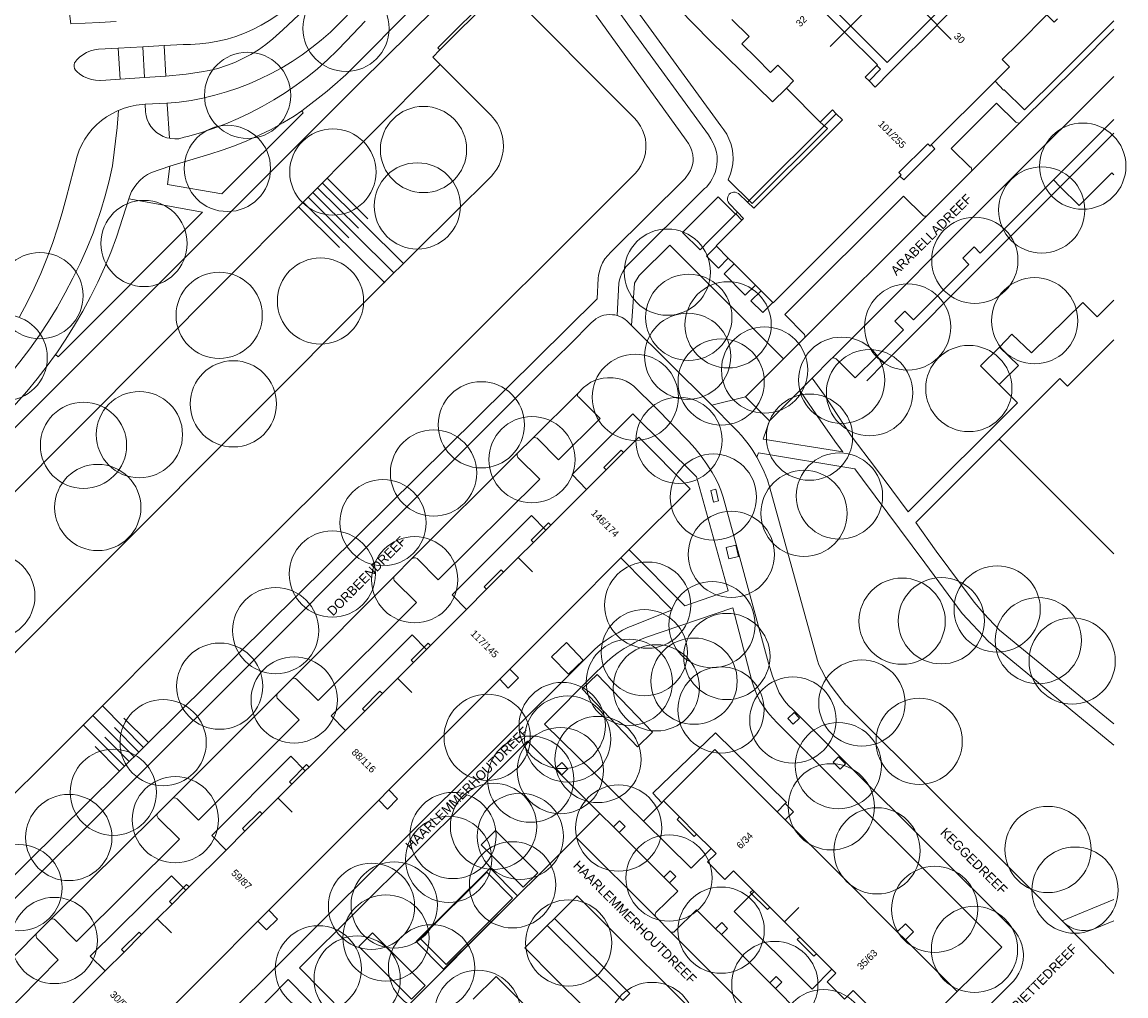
# Model space of a CAD drawing. Header units: metres. Extents: x 134994 to 136506, y 457393 to 459006.
# Tile 141 of 171: x 136338 to 136502, y 458206 to 458351. Entities that reach past the tile are written whole.
import ezdxf
from ezdxf.enums import TextEntityAlignment as Align

# ---------------------------------------------------------------- set-up
doc = ezdxf.new("R2010")
doc.units = ezdxf.units.M
for name, color, linetype, lineweight in [('B-WE-GR-BOOM-S', 250, 'Continuous', 13), ('B-WE-GW_TALUDLIJNEN', 251, 'Continuous', 5), ('B-WE-KG_BEBOUWING', 251, 'Continuous', 20), ('B-WE-KG_BEBOUWING TUSSENMUUR', 251, 'Continuous', 5), ('B-WE-KG_HUISNR', 251, 'Continuous', 5), ('B-WE-KG_ONDERGROND_REST', 251, 'Continuous', 5), ('B-WE-KG_STRAATNAAM', 251, 'Continuous', 5)]:
    doc.layers.add(name, color=color, linetype=linetype, lineweight=lineweight)
doc.styles.add('Styledgn000', font='dgn000.shx')

# ---------------------------------------------------------------- blocks, each defined once
blk = doc.blocks.new('SGR-BOOM_02')
blk.add_circle((0, 0), 6.4)

msp = doc.modelspace()

# ---------------------------------------------------------------- linework, layer by layer
at = {"layer": 'B-WE-GW_TALUDLIJNEN'}
for p, q in [((136383.28, 458327.5), (136389.29, 458321.52)), ((136381.16, 458325.37), (136393.19, 458313.42)), ((136381.87, 458326.08), (136387.88, 458320.1)), ((136382.57, 458326.79), (136394.6, 458314.83)), ((136379.75, 458323.95), (136391.78, 458312)), ((136380.46, 458324.66), (136386.47, 458318.68)), ((136379.05, 458323.24), (136385.06, 458317.27)), ((136356, 458243.05), (136349.89, 458249.2)), ((136354.58, 458241.65), (136348.47, 458247.79)), ((136356.71, 458243.75), (136353.09, 458247.39)), ((136353.15, 458240.24), (136347.05, 458246.38)), ((136355.29, 458242.35), (136351.67, 458245.98)), ((136353.86, 458240.94), (136350.25, 458244.57)), ((136352.44, 458239.53), (136348.83, 458243.16))]:
    msp.add_line(p, q, dxfattribs=at)
at = {"layer": 'B-WE-GW_TALUDLIJNEN', "flags": 128}
msp.add_lwpolyline([(136400.01, 458344.41), (136368.12, 458312.33), (136313.65, 458257.69), (136285.92, 458229.48), (136285.58, 458229.14)], dxfattribs=at)
at = {"layer": 'B-WE-KG_BEBOUWING', "flags": 128}
for points in [[(136443.07, 458367.99), (136466.35, 458344.71), (136495.63, 458373.99)], [(136478.42, 458354.94), (136473.78, 458350.3), (136473.71, 458350.22), (136466.85, 458343.37), (136464.57, 458341.07), (136463.66, 458341.98), (136463.1, 458342.54), (136464.81, 458344.27), (136464.89, 458344.35), (136460.01, 458349.23), (136455.36, 458353.87)], [(136443.31, 458351.11), (136445.85, 458348.57), (136444.78, 458347.5), (136446.89, 458345.4), (136449.04, 458343.25), (136450.12, 458344.33), (136452.46, 458341.99), (136451.39, 458340.91), (136451.55, 458340.76), (136456.42, 458335.88), (136458.22, 458337.67), (136458.76, 458337.12), (136459.69, 458336.19), (136446.57, 458323.09), (136445.63, 458323.99), (136444.26, 458325.28), (136444.04, 458325.39), (136443.81, 458325.45), (136443.56, 458325.47), (136443.32, 458325.42), (136443.11, 458325.32), (136442.92, 458325.17), (136442.78, 458324.99), (136442.68, 458324.77), (136442.64, 458324.51), (136442.67, 458324.25), (136442.76, 458324.01), (136442.88, 458323.78), (136444.14, 458322.5), (136445.04, 458321.57), (136444.79, 458321.32), (136440.95, 458317.48), (136441.01, 458317.43), (136442.77, 458315.66), (136443.62, 458314.82), (136446.78, 458311.65), (136447.63, 458310.8), (136449.37, 458309.07), (136449.41, 458309.02), (136468.24, 458327.84), (136468.43, 458328.03), (136468.08, 458328.38), (136472.36, 458332.66), (136472.71, 458332.31), (136472.89, 458332.49), (136482.18, 458341.77), (136482.35, 458341.94), (136484.5, 458344.09), (136483.43, 458345.17), (136485.82, 458347.56), (136490.05, 458351.77), (136491.12, 458350.7), (136491.62, 458351.2)], [(136464.81, 458344.27), (136465.37, 458343.73), (136463.66, 458341.98)], [(136445.63, 458323.99), (136458.76, 458337.12)], [(136468.24, 458327.84), (136468.81, 458327.28), (136473.44, 458331.92), (136472.89, 458332.49)], [(136444.79, 458321.32), (136443.88, 458322.24), (136444.14, 458322.5)], [(136500, 458271.8), (136482.97, 458288.82), (136491.96, 458297.79), (136493.08, 458296.65), (136493.84, 458297.4), (136500, 458303.56)], [(136344.83, 458204.37), (136350.31, 458209.86), (136353.1, 458212.65), (136355.7, 458215.25), (136358.03, 458217.58), (136360.23, 458219.79), (136362.27, 458221.83), (136362.76, 458222.32), (136368.24, 458227.81), (136371.04, 458230.61), (136373.61, 458233.18), (136375.94, 458235.52), (136378.01, 458237.58), (136379.99, 458239.56), (136380.55, 458240.13), (136385.96, 458245.54), (136388.85, 458248.43), (136391.43, 458251.02), (136393.72, 458253.31), (136396.05, 458255.65), (136397.97, 458257.56), (136398.57, 458258.17), (136403.92, 458263.53), (136406.9, 458266.51), (136409.43, 458269.04), (136411.6, 458271.21), (136413.85, 458273.46), (136415.68, 458275.29), (136416.41, 458276.03), (136421.71, 458281.33), (136424.63, 458284.25), (136427.2, 458286.82), (136429.48, 458289.1), (136437.1, 458281.45), (136428.06, 458272.41), (136426.81, 458271.16), (136419.24, 458263.57), (136410.35, 458254.68), (136408.84, 458253.16), (136401.36, 458245.67), (136392.41, 458236.72), (136390.9, 458235.2), (136383.58, 458227.88), (136374.58, 458218.86), (136372.97, 458217.25), (136365.68, 458209.93), (136356.73, 458200.95)], [(136469.92, 458200), (136476.71, 458206.79), (136469.04, 458214.46), (136467.85, 458215.66), (136458.75, 458224.76), (136451.23, 458232.29), (136450.03, 458233.49), (136440.79, 458242.73), (136433.16, 458235.09), (136435.55, 458232.71), (136438.07, 458230.18), (136440.22, 458228.03), (136440.95, 458227.3), (136439.67, 458226.03), (136442.25, 458223.45), (136443.52, 458224.72), (136446.4, 458221.85), (136446.59, 458221.65), (136448.92, 458219.33), (136451.11, 458217.13), (136453.36, 458214.88), (136455.85, 458212.39), (136455.48, 458212.03), (136452.99, 458214.52), (136453.36, 458214.88)], [(136438.07, 458230.18), (136437.71, 458229.81), (136435.18, 458232.34), (136435.55, 458232.71)], [(136355.7, 458215.25), (136355.33, 458215.62), (136352.73, 458213.03), (136353.1, 458212.65)], [(136455.85, 458212.39), (136458.13, 458210.11), (136458.72, 458209.52), (136457.44, 458208.25), (136460.02, 458205.67), (136461.3, 458206.94), (136464.16, 458204.07)]]:
    msp.add_lwpolyline(points, dxfattribs=at)
at = {"layer": 'B-WE-KG_BEBOUWING'}
msp.add_lwpolyline([(136482.98, 458296.9), (136485.81, 458299.73), (136482.99, 458302.46), (136480.2, 458299.68)], close=True, dxfattribs=at)
for points in [[(136427.2, 458286.82), (136426.86, 458287.17), (136424.29, 458284.6), (136424.63, 458284.25)], [(136416.41, 458276.03), (136416.07, 458276.37), (136413.5, 458273.81), (136413.85, 458273.46)], [(136409.43, 458269.04), (136409.08, 458269.39), (136406.55, 458266.86), (136406.9, 458266.51)], [(136398.57, 458258.17), (136398.22, 458258.52), (136395.7, 458256), (136396.05, 458255.65)], [(136391.43, 458251.02), (136391.08, 458251.38), (136388.49, 458248.79), (136388.85, 458248.43)], [(136380.55, 458240.13), (136380.19, 458240.49), (136377.64, 458237.94), (136378.01, 458237.58)], [(136373.61, 458233.18), (136373.25, 458233.55), (136370.68, 458230.98), (136371.04, 458230.61)], [(136362.76, 458222.32), (136362.39, 458222.69), (136359.86, 458220.16), (136360.23, 458219.79)], [(136448.92, 458219.33), (136448.56, 458218.96), (136446.03, 458221.48), (136446.4, 458221.85)]]:
    msp.add_lwpolyline(points, dxfattribs=at)
at = {"layer": 'B-WE-KG_BEBOUWING TUSSENMUUR'}
for p, q in [((136473.69, 458350.24), (136475.82, 458348.12)), ((136460.01, 458349.23), (136457.89, 458347.11)), ((136411.59, 458271.21), (136413.71, 458269.09)), ((136393.7, 458253.32), (136395.83, 458251.2)), ((136375.92, 458235.54), (136378.04, 458233.42)), ((136451.11, 458217.13), (136453.24, 458219.25)), ((136358, 458217.61), (136360.12, 458215.49))]:
    msp.add_line(p, q, dxfattribs=at)
at = {"layer": 'B-WE-KG_ONDERGROND_REST'}
for p, q in [((136399.96, 458346.58), (136408.14, 458354.75)), ((136460.01, 458349.23), (136463.17, 458352.4)), ((136352.25, 458346.84), (136355.89, 458347.06)), ((136352.25, 458346.84), (136352.5, 458342.24)), ((136355.89, 458347.06), (136359.03, 458347.22)), ((136355.89, 458347.06), (136356.15, 458342.47)), ((136359.29, 458342.69), (136359.03, 458347.22)), ((136352.5, 458342.24), (136356.15, 458342.47)), ((136359.29, 458342.69), (136356.15, 458342.47)), ((136383.23, 458340.48), (136379.49, 458337.54)), ((136359.47, 458338.66), (136356.24, 458338.52)), ((136359.49, 458338.55), (136359.48, 458338.66)), ((136359.49, 458338.55), (136359.82, 458333.47)), ((136478.82, 458328.53), (136486.05, 458335.76)), ((136499.69, 458328.35), (136494.82, 458323.48)), ((136500, 458328.04), (136499.69, 458328.35)), ((136454, 458303.72), (136472.23, 458321.96)), ((136423.29, 458309.62), (136312.47, 458200)), ((136495.37, 458309.08), (136487.74, 458301.61)), ((136497.52, 458306.94), (136495.37, 458309.08)), ((136500, 458309.42), (136497.52, 458306.94)), ((136423.09, 458306.64), (136423.02, 458306.58)), ((136426.27, 458307.16), (136426.3, 458307.15)), ((136484.85, 458304.39), (136482.99, 458302.46)), ((136487.74, 458301.61), (136484.85, 458304.39)), ((136450.98, 458300.71), (136454, 458303.72)), ((136465.97, 458300.15), (136464.79, 458301.08)), ((136450.98, 458300.71), (136445.33, 458295.09)), ((136465.97, 458300.15), (136463.32, 458297.48)), ((136455.22, 458297.86), (136453.38, 458296.04)), ((136448.89, 458291.53), (136453.38, 458296.04)), ((136482.98, 458296.9), (136485.69, 458294.19)), ((136420.48, 458295.64), (136413.72, 458288.92)), ((136440.3, 458293.83), (136445.33, 458295.09)), ((136445.33, 458295.09), (136448.89, 458291.53)), ((136469.46, 458277.99), (136485.69, 458294.19)), ((136448.89, 458291.53), (136447.93, 458288.79)), ((136413.72, 458288.92), (136411.54, 458286.76)), ((136459.74, 458286.91), (136447.93, 458288.79)), ((136470.58, 458276.45), (136482.97, 458288.82)), ((136411.54, 458286.76), (136395.78, 458271.02)), ((136447.23, 458286.77), (136447.01, 458286.15)), ((136447.23, 458286.77), (136461.55, 458284.41)), ((136442.76, 458266.26), (136438.07, 458283.2)), ((136428.05, 458272.39), (136436.3, 458264.05)), ((136444.05, 458272.83), (136448.74, 458255.56)), ((136393.21, 458268.47), (136395.78, 458271.02)), ((136426.81, 458271.16), (136434.45, 458263.44)), ((136393.21, 458268.47), (136378.02, 458253.17)), ((136436.3, 458264.05), (136442.76, 458266.26)), ((136434.45, 458263.44), (136428.63, 458261.15)), ((136477.48, 458262.9), (136481.36, 458258.78)), ((136410.12, 458251.84), (136411.63, 458253.35)), ((136411.63, 458253.35), (136410.35, 458254.68)), ((136375.83, 458250.98), (136378.02, 458253.17)), ((136408.84, 458253.16), (136410.12, 458251.84)), ((136375.83, 458250.98), (136360.27, 458235.46)), ((136483.36, 458213.39), (136450.05, 458246.66)), ((136423.72, 458233.25), (136412.98, 458243.97)), ((136460.41, 458240.59), (136484.97, 458216.12)), ((136358.11, 458233.3), (136360.27, 458235.46)), ((136392.18, 458233.88), (136393.68, 458235.39)), ((136393.68, 458235.39), (136392.41, 458236.72)), ((136390.9, 458235.2), (136392.18, 458233.88)), ((136450.03, 458233.49), (136451.23, 458234.69)), ((136451.23, 458234.69), (136452.43, 458233.49)), ((136358.11, 458233.3), (136342.19, 458217.47)), ((136425.72, 458231.26), (136426.62, 458232.16)), ((136426.62, 458232.16), (136427.48, 458231.32)), ((136452.43, 458233.49), (136451.23, 458232.29)), ((136427.48, 458231.32), (136426.57, 458230.41)), ((136432.03, 458217.88), (136420.17, 458229.69)), ((136440.22, 458228.03), (136437.25, 458225.12)), ((136434.97, 458223.87), (136434.03, 458222.93)), ((136434.12, 458224.72), (136434.97, 458223.87)), ((136477.32, 458223.73), (136476.34, 458224.71)), ((136446.59, 458221.65), (136443.62, 458218.7)), ((136500, 458220.48), (136492.3, 458217.28)), ((136375.86, 458217.56), (136374.58, 458218.86)), ((136340.16, 458215.44), (136342.19, 458217.47)), ((136374.26, 458215.96), (136372.97, 458217.25)), ((136375.86, 458217.56), (136374.26, 458215.96)), ((136415.9, 458216.59), (136417, 458217.65)), ((136428.15, 458206.51), (136417, 458217.65)), ((136434.18, 458215.67), (136432.03, 458217.88)), ((136443.62, 458218.7), (136455.19, 458207.17)), ((136492.19, 458217.38), (136492.3, 458217.28)), ((136492.3, 458217.28), (136492.55, 458217.04)), ((136415.9, 458216.59), (136412.56, 458213.27)), ((136427.11, 458205.46), (136415.9, 458216.59)), ((136434.18, 458215.67), (136449.8, 458200.07)), ((136440.89, 458216.1), (136441.81, 458217.03)), ((136442.66, 458216.18), (136441.74, 458215.25)), ((136441.81, 458217.03), (136442.66, 458216.18)), ((136467.85, 458215.66), (136469.05, 458216.86)), ((136470.24, 458215.67), (136469.04, 458214.46)), ((136469.05, 458216.86), (136470.24, 458215.67)), ((136492.55, 458217.04), (136500, 458209.48)), ((136340.16, 458215.44), (136324.8, 458200)), ((136483.36, 458213.39), (136479.16, 458209.18)), ((136408.31, 458209.04), (136404.9, 458205.66)), ((136449.86, 458209.02), (136450.71, 458208.17)), ((136455.19, 458207.17), (136458.13, 458210.11)), ((136377.45, 458208.57), (136368.95, 458200)), ((136385.94, 458200), (136377.45, 458208.57)), ((136427.11, 458205.46), (136428.15, 458206.51))]:
    msp.add_line(p, q, dxfattribs=at)
at = {"layer": 'B-WE-KG_ONDERGROND_REST', "flags": 128}
for points in [[(136359.03, 458347.22), (136361.89, 458347.37), (136362.96, 458347.38), (136364.33, 458347.47), (136365.69, 458347.63), (136367.04, 458347.88), (136368.38, 458348.2), (136369.69, 458348.6), (136370.98, 458349.08), (136372.23, 458349.62), (136373.46, 458350.25), (136374.64, 458350.94), (136375.78, 458351.7), (136376.88, 458352.53), (136377.93, 458353.41), (136378.92, 458354.36), (136398.88, 458374.22)], [(136400.33, 458372.84), (136389.65, 458362.18), (136379.03, 458351.78), (136376.65, 458349.55), (136376.19, 458349.1), (136375.2, 458348.21), (136374.15, 458347.39), (136373.06, 458346.62), (136371.92, 458345.92), (136370.74, 458345.3), (136369.53, 458344.74), (136368.28, 458344.26), (136367.01, 458343.85), (136365.72, 458343.52), (136364.57, 458343.33), (136362.3, 458343.01), (136359.29, 458342.69)], [(136492.14, 458368.65), (136488.92, 458371.87), (136470.36, 458353.71), (136473.78, 458350.3)], [(136426.27, 458307.16), (136426.54, 458311.97), (136426.64, 458312.44), (136426.76, 458312.9), (136426.91, 458313.29), (136427.1, 458313.66), (136427.39, 458314.14), (136427.56, 458314.36), (136439.25, 458326), (136439.52, 458326.19), (136439.74, 458326.44), (136440.11, 458327.02), (136440.37, 458327.47), (136440.61, 458327.93), (136440.81, 458328.41), (136440.95, 458328.91), (136441.06, 458329.53), (136441.12, 458330.16), (136441.1, 458330.79), (136441.01, 458331.42), (136440.84, 458332.04), (136440.59, 458332.64), (136440.54, 458332.75), (136440.19, 458333.37), (136439.81, 458333.96), (136428.49, 458349.53), (136415.73, 458367.18)], [(136418.06, 458367.72), (136431.33, 458349.53), (136441.65, 458335.33), (136442.12, 458334.73), (136442.54, 458334.09), (136442.87, 458333.4), (136443.14, 458332.68), (136443.33, 458331.95), (136443.44, 458331.19), (136443.47, 458330.43), (136443.43, 458329.66), (136443.3, 458328.91), (136443.09, 458328.17), (136442.81, 458327.46), (136442.74, 458327.31), (136446.31, 458323.78), (136457.49, 458334.91), (136456.42, 458335.88)], [(136407.86, 458364.91), (136385.99, 458342.9), (136385.24, 458342.18), (136384.77, 458341.78), (136384.01, 458341.16), (136383.23, 458340.48)], [(136433.19, 458337.78), (136413.47, 458365.18), (136413, 458365.52), (136412.49, 458365.78), (136412.3, 458365.85)], [(136451.39, 458340.91), (136449.32, 458338.87), (136444.79, 458343.34), (136440.02, 458347.96), (136435.48, 458352.64), (136430.76, 458357.21), (136426.06, 458362.04), (136428.09, 458364.19)], [(136344.21, 458358.2), (136345.18, 458350.45), (136349.44, 458350.65), (136351.92, 458350.79)], [(136403.08, 458356.55), (136388.08, 458341.7), (136375.44, 458329.02), (136336.16, 458289.76), (136320.52, 458274.03), (136287.36, 458240.89), (136280.59, 458234.16)], [(136408.14, 458354.75), (136409.39, 458355.99), (136428.9, 458336.38), (136429.35, 458335.86), (136429.73, 458335.29), (136430.05, 458334.68), (136430.29, 458334.03), (136430.46, 458333.37), (136430.55, 458332.69), (136430.55, 458332), (136430.48, 458331.32), (136430.33, 458330.65), (136430.1, 458330), (136429.8, 458329.38), (136429.43, 458328.81), (136428.99, 458328.28), (136428.84, 458328.12), (136363.26, 458262.63), (136345.88, 458245.22), (136331.27, 458230.68), (136313.68, 458213.05), (136300.83, 458200)], [(136408.14, 458354.75), (136407.83, 458355.05), (136399.66, 458346.88), (136399.96, 458346.58)], [(136387.06, 458352.57), (136385.43, 458350.92), (136385.01, 458350.49), (136383.72, 458349.24), (136382.37, 458348.05), (136380.97, 458346.93), (136379.52, 458345.86), (136378.03, 458344.86), (136376.49, 458343.93), (136374.92, 458343.07), (136373.3, 458342.28), (136371.66, 458341.56), (136369.98, 458340.92), (136368.28, 458340.35), (136366.55, 458339.85), (136364.8, 458339.44), (136363.04, 458339.1), (136361.26, 458338.84), (136359.48, 458338.66)], [(136388.88, 458350.87), (136386.11, 458347.91), (136384.73, 458346.48), (136383.29, 458345.11), (136381.8, 458343.79), (136380.25, 458342.54), (136378.65, 458341.34), (136377.01, 458340.22), (136375.33, 458339.16), (136373.6, 458338.17), (136371.83, 458337.25), (136370.03, 458336.4), (136368.2, 458335.62), (136366.33, 458334.92), (136364.44, 458334.29), (136362.53, 458333.74), (136362.02, 458333.61), (136361.24, 458333.41), (136360.65, 458333.38), (136360.05, 458333.42), (136359.82, 458333.47)], [(136482.35, 458341.94), (136483.61, 458340.6), (136483.68, 458340.67), (136486.73, 458337.71), (136491.77, 458342.7), (136500, 458350.9)], [(136486.05, 458335.76), (136494.67, 458344.33), (136500, 458349.67)], [(136352.5, 458342.24), (136350.41, 458342.08), (136349.58, 458342.04), (136349.51, 458342.04), (136348.88, 458342.08), (136348.26, 458342.19), (136347.66, 458342.38), (136347.09, 458342.65), (136346.56, 458342.99), (136346.07, 458343.39), (136346.03, 458343.45), (136345.91, 458343.58), (136345.76, 458343.82), (136345.69, 458344.1), (136345.69, 458344.39), (136345.77, 458344.66), (136345.97, 458344.96), (136346.05, 458345.06), (136346.5, 458345.5), (136346.99, 458345.88), (136347.53, 458346.19), (136348.11, 458346.43), (136348.71, 458346.59), (136349.33, 458346.68), (136352.25, 458346.84)], [(136400.01, 458344.41), (136398.9, 458345.52), (136399.96, 458346.58)], [(136400.01, 458344.41), (136407.58, 458336.83), (136408.05, 458336.28), (136408.46, 458335.69), (136408.8, 458335.06), (136409.07, 458334.39), (136409.26, 458333.7), (136409.37, 458332.99), (136409.4, 458332.27), (136409.36, 458331.55), (136409.23, 458330.85), (136409.03, 458330.16), (136408.75, 458329.49), (136408.4, 458328.87), (136407.98, 458328.28), (136407.61, 458327.86), (136390.88, 458311.21), (136312.11, 458232.3), (136286.91, 458207.16)], [(136458.17, 458300.81), (136483.96, 458326.64), (136500, 458342.65)], [(136352.3, 458337.6), (136353.14, 458337.94), (136354.01, 458338.2), (136354.9, 458338.39), (136355.8, 458338.5), (136356.24, 458338.52)], [(136359.82, 458333.47), (136359.47, 458333.54), (136358.91, 458333.74), (136358.39, 458334.01), (136357.9, 458334.35), (136357.46, 458334.75), (136357.08, 458335.21), (136356.77, 458335.71), (136356.53, 458336.25), (136356.36, 458336.82), (136356.27, 458337.41), (136356.24, 458338.52)], [(136359.48, 458338.66), (136359.47, 458338.66)], [(136486.05, 458335.76), (136485.93, 458335.71), (136485.81, 458335.72), (136485.56, 458335.8), (136485.43, 458335.86), (136482.57, 458338.69), (136475.85, 458331.97), (136478.67, 458329.2), (136478.77, 458329.19), (136478.83, 458329.11), (136478.89, 458328.8), (136478.88, 458328.69), (136478.82, 458328.53)], [(136271.41, 458233.28), (136300.71, 458262.6), (136331.66, 458293.49), (136332.83, 458294.69), (136334.49, 458296.5), (136336.1, 458298.35), (136337.64, 458300.26), (136339.12, 458302.22), (136340.53, 458304.23), (136341.88, 458306.28), (136343.16, 458308.37), (136344.38, 458310.5), (136345.52, 458312.68), (136346.59, 458314.89), (136347.59, 458317.13), (136348.51, 458319.4), (136348.93, 458320.57), (136349.66, 458322.75), (136350.32, 458324.94), (136350.89, 458327.16), (136351.39, 458329.4), (136352.08, 458335.07), (136352.3, 458337.6)], [(136337.6, 458306.98), (136338.72, 458309.09), (136339.77, 458311.23), (136340.75, 458313.41), (136341.66, 458315.61), (136342.49, 458317.85), (136343.24, 458320.11), (136343.92, 458322.4), (136344.5, 458324.6), (136346.12, 458330.83), (136346.43, 458331.7), (136346.82, 458332.55), (136347.28, 458333.35), (136347.8, 458334.12), (136348.39, 458334.84), (136349.04, 458335.5), (136349.74, 458336.1), (136350.5, 458336.65), (136351.3, 458337.12), (136352.13, 458337.53), (136352.3, 458337.6)], [(136379.49, 458337.54), (136379.69, 458337.27), (136367.63, 458325.2), (136359.57, 458326.62), (136359.87, 458329.33)], [(136359.87, 458329.33), (136365.81, 458331.13), (136367.65, 458331.7), (136369.51, 458332.36), (136371.34, 458333.1), (136373.14, 458333.91), (136374.91, 458334.79), (136376.64, 458335.75), (136378.33, 458336.77), (136379.49, 458337.54)], [(136433.19, 458337.78), (136436.52, 458333.21), (136436.85, 458332.68), (136437.14, 458332.13), (136437.36, 458331.59), (136437.5, 458331.03), (136437.51, 458330.94), (136437.55, 458330.47), (136437.53, 458330.01), (136437.45, 458329.54), (136437.32, 458329.09), (136437.14, 458328.66), (136436.91, 458328.27), (136436.36, 458327.52), (136425.35, 458316.56), (136424.88, 458316.09), (136424.47, 458315.56), (136424.12, 458314.99), (136423.84, 458314.38), (136423.64, 458313.74), (136423.52, 458313.08), (136423.48, 458312.68)], [(136500, 458336.27), (136491.01, 458327.29)], [(136500, 458334.21), (136492.03, 458326.27)], [(136359.87, 458329.33), (136357.19, 458328.39), (136356.57, 458328.07), (136355.99, 458327.68), (136355.46, 458327.22), (136354.99, 458326.71), (136354.58, 458326.15), (136354.23, 458325.55), (136353.96, 458324.91), (136353.83, 458324.5)], [(136491.01, 458327.29), (136480.14, 458316.43), (136479.25, 458317.34), (136477.55, 458315.68), (136478.45, 458314.73), (136470.23, 458306.53), (136468.97, 458307.8), (136467.49, 458306.32), (136468.77, 458305.04), (136464.79, 458301.08)], [(136478.82, 458328.53), (136472.34, 458322.06), (136472.23, 458321.96)], [(136492.03, 458326.27), (136491.01, 458327.29)], [(136492.03, 458326.27), (136481.17, 458315.44), (136465.97, 458300.15)], [(136494.82, 458323.48), (136492.03, 458326.27)], [(136353.83, 458324.5), (136364.76, 458322.5), (136343.33, 458301.02), (136342.93, 458301.37)], [(136353.83, 458324.5), (136352, 458318.8), (136351.14, 458316.53), (136350.21, 458314.3), (136349.21, 458312.09), (136348.13, 458309.92), (136346.98, 458307.79), (136345.77, 458305.7), (136344.48, 458303.65), (136343.13, 458301.64), (136342.93, 458301.37)], [(136442.54, 458323.51), (136441.25, 458324.77), (136435.97, 458319.5), (136438.6, 458316.92), (136439.94, 458318.28)], [(136472.23, 458321.96), (136472.08, 458321.91), (136471.96, 458321.9), (136471.84, 458321.92), (136471.73, 458321.97), (136471.63, 458322.05), (136468.76, 458324.88), (136451.16, 458307.31), (136454.06, 458304.35), (136454.14, 458304.18), (136454.14, 458303.98), (136454.07, 458303.8), (136454, 458303.72)], [(136439.94, 458318.28), (136443.86, 458322.19), (136442.54, 458323.51)], [(136428.42, 458305.68), (136428.85, 458311.98), (136429.54, 458313.1), (136434.07, 458317.61), (136450.98, 458300.71)], [(136442.77, 458315.66), (136441.29, 458314.2), (136439.53, 458315.96), (136441.01, 458317.43)], [(136446.78, 458311.65), (136445.29, 458310.19), (136442.14, 458313.35), (136443.62, 458314.82)], [(136423.48, 458312.68), (136423.29, 458309.62)], [(136449.37, 458309.07), (136447.88, 458307.6), (136446.13, 458309.35), (136447.63, 458310.8)], [(136423.09, 458306.64), (136423.47, 458306.88), (136423.87, 458307.06), (136424.28, 458307.19), (136424.7, 458307.26), (136425.13, 458307.29), (136425.56, 458307.28), (136425.92, 458307.24), (136426.27, 458307.16)], [(136419.28, 458302.91), (136422.41, 458306.07), (136423.02, 458306.58)], [(136428.42, 458305.68), (136427.76, 458306.34), (136427.4, 458306.63), (136427, 458306.87), (136426.66, 458307.03), (136426.3, 458307.15)], [(136440.3, 458293.83), (136433.8, 458300.33), (136428.42, 458305.68)], [(136419.28, 458302.91), (136415.26, 458298.95), (136405.67, 458289.33), (136395.39, 458279.11), (136386.76, 458270.42), (136375.87, 458259.52), (136351.13, 458234.82), (136338.45, 458222.13), (136318.25, 458201.98), (136316.34, 458200)], [(136342.93, 458301.37), (136341.71, 458299.67), (136340.23, 458297.76), (136338.68, 458295.89), (136337.08, 458294.08), (136335.41, 458292.32), (136303.2, 458260.06), (136269.94, 458226.88)], [(136455.22, 458297.86), (136458.05, 458300.71), (136458.17, 458300.81)], [(136464.79, 458301.08), (136461.58, 458297.89), (136458.77, 458300.71), (136458.67, 458300.79), (136458.55, 458300.84), (136458.44, 458300.86), (136458.33, 458300.86), (136458.17, 458300.81)], [(136420.48, 458295.64), (136421.3, 458296.46), (136421.8, 458296.89), (136422.35, 458297.24), (136422.93, 458297.52), (136423.55, 458297.73), (136424.18, 458297.86), (136424.83, 458297.91), (136425.01, 458297.92), (136425.68, 458297.91), (136426.35, 458297.82), (136427, 458297.65), (136427.62, 458297.4), (136428.21, 458297.08), (136428.76, 458296.69), (136431.99, 458293.47), (136436.81, 458288.57), (136436.88, 458288.49), (136437.85, 458287.4), (136438.75, 458286.26), (136439.59, 458285.07), (136440.37, 458283.84), (136440.77, 458283.15), (136441.25, 458282.2), (136441.66, 458281.22), (136441.99, 458280.21), (136444.05, 458272.83)], [(136469.46, 458277.99), (136464.59, 458284.54), (136460.99, 458289.31), (136457.06, 458295.31), (136455.22, 458297.86)], [(136453.38, 458296.04), (136456.51, 458291.49), (136458.84, 458288.15), (136459.74, 458286.91)], [(136420.48, 458295.64), (136420.4, 458295.48), (136420.39, 458295.3), (136420.46, 458295.15), (136420.57, 458295.05), (136423.73, 458291.88), (136417.55, 458285.72), (136414.38, 458288.93), (136414.2, 458289.02), (136413.99, 458289.03), (136413.8, 458288.97), (136413.72, 458288.92)], [(136438.07, 458283.2), (136428.6, 458292.56), (136419.58, 458283.53), (136421.71, 458281.33)], [(136440.3, 458293.83), (136443.65, 458290.49), (136444.19, 458289.92), (136444.71, 458289.34), (136445.54, 458288.33), (136445.99, 458287.72), (136446.42, 458287.1), (136447.01, 458286.15)], [(136411.54, 458286.76), (136411.44, 458286.59), (136411.42, 458286.39), (136411.47, 458286.2), (136411.54, 458286.1), (136414.78, 458282.88), (136399.72, 458267.92), (136396.58, 458271.08), (136396.36, 458271.16), (136396.12, 458271.17), (136395.9, 458271.09), (136395.78, 458271.02)], [(136492.19, 458217.38), (136486.23, 458223.41), (136460.65, 458248.94), (136460.39, 458249.15), (136460.16, 458249.38), (136459.74, 458249.87), (136458.8, 458251.09), (136457.9, 458252.34), (136457.21, 458253.43), (136456.58, 458254.56), (136456.36, 458255), (136456.16, 458255.45), (136456, 458255.92), (136452.97, 458266.86), (136448.94, 458281.56), (136448.56, 458282.77), (136448.1, 458283.95), (136447.57, 458285.1), (136447.01, 458286.15)], [(136461.55, 458284.41), (136462.67, 458282.86), (136471.91, 458270.45), (136477.48, 458262.9)], [(136440.17, 458281.18), (136440.59, 458279.47), (136441.32, 458279.65), (136440.91, 458281.36), (136440.17, 458281.18)], [(136415.68, 458275.29), (136413.55, 458277.45), (136401.79, 458265.69), (136403.92, 458263.53)], [(136500, 458246.56), (136483.01, 458260.45), (136482.2, 458261.28), (136480.69, 458262.93), (136479.24, 458264.62), (136473.6, 458272.18), (136470.58, 458276.45)], [(136442.43, 458272.7), (136442.87, 458271.03), (136444.3, 458271.4), (136443.87, 458273.08), (136442.43, 458272.7)], [(136393.21, 458268.47), (136393.13, 458268.26), (136393.13, 458268.03), (136393.2, 458267.81), (136393.23, 458267.77), (136396.48, 458264.56), (136381.89, 458249.98), (136378.72, 458253.14), (136378.56, 458253.26), (136378.37, 458253.31), (136378.18, 458253.27), (136378.02, 458253.17)], [(136446.24, 458252.91), (136443.44, 458263.74), (136430.47, 458259.34)], [(136426.44, 458260.05), (136425.51, 458259.54), (136424.62, 458258.97), (136423.77, 458258.33), (136422.97, 458257.63), (136422.31, 458256.96)], [(136428.63, 458261.15), (136427.85, 458260.84), (136427.09, 458260.45), (136426.44, 458260.05)], [(136397.97, 458257.56), (136395.85, 458259.75), (136383.85, 458247.71), (136385.96, 458245.54)], [(136421.24, 458255.98), (136418.74, 458258.6), (136416.55, 458256.51), (136419.05, 458253.89), (136421.24, 458255.98)], [(136428.26, 458258.23), (136427.33, 458257.72), (136426.43, 458257.15), (136425.59, 458256.51), (136424.79, 458255.8), (136424.15, 458255.16)], [(136430.47, 458259.34), (136429.66, 458259.02), (136428.91, 458258.63), (136428.26, 458258.23)], [(136481.36, 458258.78), (136486.92, 458254.19), (136490.69, 458251.02), (136500, 458243.35)], [(136365.21, 458200), (136422.31, 458256.96)], [(136424.15, 458255.16), (136422.91, 458253.94), (136415.51, 458246.5), (136430.16, 458232.09)], [(136448.74, 458255.56), (136449.31, 458253.62), (136450.32, 458251.15), (136450.61, 458250.68), (136451.13, 458249.94), (136451.72, 458249.26), (136452.37, 458248.62), (136460.41, 458240.59)], [(136429.3, 458243.14), (136421.06, 458251.73), (136423.3, 458253.88), (136431.53, 458245.28), (136429.3, 458243.14)], [(136450.05, 458246.66), (136449.31, 458247.41), (136448.64, 458248.21), (136448.02, 458249.06), (136447.47, 458249.96), (136446.99, 458250.89), (136446.59, 458251.86), (136446.24, 458252.91)], [(136375.83, 458250.98), (136375.75, 458250.77), (136375.75, 458250.54), (136375.83, 458250.33), (136379.07, 458247.12), (136364.14, 458232.23), (136361, 458235.39), (136360.79, 458235.5), (136360.56, 458235.53), (136360.33, 458235.49), (136360.27, 458235.46)], [(136452.52, 458248.21), (136451.6, 458247.31), (136452.41, 458246.49), (136453.32, 458247.39), (136452.52, 458248.21)], [(136451.23, 458234.69), (136451.39, 458234.84), (136440.85, 458245.21), (136431.55, 458236.23), (136432.89, 458234.83)], [(136412.98, 458243.97), (136379.14, 458210.31), (136389.3, 458200)], [(136379.99, 458239.56), (136377.86, 458241.73), (136366.11, 458229.95), (136368.24, 458227.81)], [(136418.97, 458239.86), (136418.05, 458240.81), (136417.15, 458239.95), (136418.07, 458238.99), (136418.97, 458239.86)], [(136459.14, 458241.65), (136458.33, 458240.85), (136459.35, 458239.81), (136460.16, 458240.61), (136459.14, 458241.65)], [(136432.89, 458234.83), (136430.16, 458232.09)], [(136433.16, 458235.09), (136432.89, 458234.83)], [(136358.11, 458233.3), (136358.01, 458233.12), (136357.98, 458232.91), (136358.04, 458232.71), (136358.15, 458232.56), (136361.31, 458229.41), (136346.05, 458214.21), (136342.91, 458217.41), (136342.74, 458217.53), (136342.53, 458217.58), (136342.32, 458217.55), (136342.19, 458217.47)], [(136420.17, 458229.69), (136420.21, 458229.73), (136423.72, 458233.25)], [(136425.72, 458231.26), (136423.72, 458233.25)], [(136430.16, 458232.09), (136437.25, 458225.12)], [(136406.08, 458228.57), (136412.34, 458222.3), (136414.48, 458224.44), (136408.23, 458230.71), (136406.08, 458228.57)], [(136426.57, 458230.41), (136425.72, 458231.26)], [(136433.18, 458223.78), (136426.57, 458230.41)], [(136393.24, 458200), (136392.27, 458200.98), (136391.92, 458201.3), (136406.05, 458215.55), (136420.17, 458229.69)], [(136362.27, 458221.83), (136360.16, 458223.98), (136348.08, 458212.06), (136350.31, 458209.86)], [(136396.44, 458214.21), (136407.42, 458225.11), (136411.49, 458221.01), (136400.51, 458210.11), (136396.44, 458214.21)], [(136410.74, 458220.68), (136400.88, 458210.83), (136397.06, 458214.66), (136406.92, 458224.51), (136410.74, 458220.68)], [(136433.18, 458223.78), (136434.12, 458224.72)], [(136434.03, 458222.93), (136433.18, 458223.78)], [(136432.03, 458217.88), (136431.93, 458218.05), (136431.9, 458218.25), (136431.95, 458218.44), (136431.99, 458218.51), (136435.26, 458221.7), (136434.03, 458222.93)], [(136417, 458217.65), (136420.36, 458221.02), (136441.37, 458200)], [(136440.89, 458216.1), (136438.06, 458218.93), (136434.83, 458215.74), (136434.66, 458215.63), (136434.46, 458215.59), (136434.26, 458215.64), (136434.18, 458215.67)], [(136500, 458217.3), (136496.96, 458216.05), (136496.38, 458215.91), (136495.78, 458215.84), (136495.18, 458215.86), (136494.59, 458215.96), (136494.02, 458216.13), (136493.47, 458216.38), (136492.96, 458216.7), (136492.55, 458217.04)], [(136441.74, 458215.25), (136440.89, 458216.1)], [(136476.82, 458200), (136485.12, 458208.39), (136485.54, 458208.93), (136485.9, 458209.51), (136486.18, 458210.13), (136486.39, 458210.78), (136486.52, 458211.45), (136486.57, 458212.13), (136486.57, 458212.42), (136486.49, 458213.1), (136486.33, 458213.77), (136486.1, 458214.41), (136485.79, 458215.03), (136485.41, 458215.6), (136484.97, 458216.12)], [(136332.01, 458200), (136343.33, 458211.5), (136340.18, 458214.71), (136340.1, 458214.84), (136340.04, 458215.04), (136340.06, 458215.25), (136340.16, 458215.44)], [(136397.77, 458207.7), (136389.97, 458215.49), (136387.95, 458213.47), (136395.76, 458205.68), (136397.77, 458207.7)], [(136448.92, 458208.08), (136441.74, 458215.25)], [(136412.56, 458213.27), (136417.08, 458208.73), (136425.86, 458200)], [(136408.31, 458209.04), (136412.86, 458204.46), (136417.27, 458200)], [(136448.92, 458208.08), (136449.86, 458209.02)], [(136476.71, 458206.79), (136479.16, 458209.18)], [(136449.77, 458207.23), (136448.92, 458208.08)], [(136450.71, 458208.17), (136449.77, 458207.23)], [(136449.8, 458200.07), (136449.7, 458200.26), (136449.68, 458200.46), (136449.74, 458200.66), (136449.81, 458200.77), (136453.05, 458203.95), (136449.77, 458207.23)]]:
    msp.add_lwpolyline(points, dxfattribs=at)

# ---------------------------------------------------------------- block references
at = {"layer": 'B-WE-GR-BOOM-S'}
for p in [(136386.04, 458349.78), (136371.43, 458339.84), (136397.54, 458331.8), (136368.44, 458328.99), (136495.37, 458329.33), (136384.09, 458328.46), (136396.62, 458323.43), (136489.28, 458322.83), (136356.07, 458317.85), (136479.35, 458315.35), (136433.73, 458313.6), (136340.62, 458310.11), (136382.25, 458309.3), (136367.22, 458307.18), (136436.9, 458306.88), (136488.22, 458306.38), (136442.74, 458305.78), (136469.39, 458305.46), (136335.31, 458300.89), (136436.73, 458301.11), (136448.15, 458299.07), (136441.71, 458297.29), (136459.58, 458297.55), (136478.46, 458296.32), (136428.96, 458295.02), (136463.73, 458295.7), (136369.32, 458294.04), (136355.38, 458289.47), (136406.11, 458290.93), (136347.08, 458287.89), (136435.45, 458288.63), (136454.82, 458289.1), (136413.63, 458285.76), (136399.03, 458283.78), (136440.54, 458280.2), (136459.26, 458280.37), (136349.2, 458278.66), (136391.52, 458276.4), (136454, 458277.78), (136443.22, 458271.69), (136384.01, 458268.79), (136396.23, 458267.93), (136333.47, 458265.5), (136430.8, 458264.16), (136482.66, 458263.58), (136468.56, 458261.78), (136474.39, 458261.84), (136375.6, 458260.38), (136440.36, 458261.25), (136488.78, 458258.9), (136430.3, 458257.11), (136442.56, 458256.54), (136493.79, 458255.86), (136367.3, 458252.13), (136428.07, 458252.71), (136432.09, 458251.89), (136437.69, 458252.87), (136378.35, 458250.09), (136441.68, 458248.61), (136462.59, 458249.62), (136452.35, 458247.1), (136418.12, 458246.29), (136358.9, 458243.75), (136406.99, 458244.54), (136418.94, 458244.28), (136471.09, 458243.93), (136423.42, 458241.25), (136459.09, 458240.34), (136417.85, 458239.6), (136413.43, 458238.32), (136351.5, 458236.38), (136458.05, 458234.22), (136360.71, 458232.3), (136407.93, 458231.31), (136426.5, 458231.06), (136344.9, 458229.66), (136401.92, 458229.96), (136411.91, 458229.83), (136464.84, 458227.68), (136490.2, 458227.89), (136401.27, 458226.42), (136410.75, 458222.64), (136433.97, 458223.66), (136337.51, 458222.21), (136494.22, 458221.85), (136389.82, 458219.44), (136393.19, 458219.65), (136473.38, 458218.99), (136441.7, 458215.91), (136342.75, 458214.37), (136391.96, 458214.75), (136419.07, 458214.02), (136479.3, 458213.05), (136381.93, 458210.17), (136398.73, 458210.32), (136387.69, 458208.65), (136449.67, 458207.85), (136405.58, 458203.57), (136431.44, 458201.76), (136456.92, 458200.69)]:
    msp.add_blockref('SGR-BOOM_02', p, dxfattribs=at)

# ---------------------------------------------------------------- texts
at = {"layer": 'B-WE-KG_HUISNR', "linetype": 'Continuous', "style": 'Styledgn000'}
for s, rotation, p in [('32', 45.0309, (136454.17, 458351.4)), ('101/255', 314.9922, (136468.88, 458332.25))]:
    msp.add_text(s, height=1.054, rotation=rotation, dxfattribs=at).set_placement(p, align=Align.MIDDLE_RIGHT)
for s, rotation, p in [('30', 314.9937, (136476.52, 458348.9)), ('146/174', 314.9922, (136422.69, 458278.12)), ('117/145', 314.9922, (136404.81, 458260.22)), ('88/116', 314.9922, (136387.15, 458242.59)), ('6/34', 44.9845, (136444.23, 458228.25)), ('59/87', 314.9922, (136369.29, 458224.67)), ('35/63', 44.9845, (136462.14, 458210.29)), ('30/58', 314.9922, (136351.29, 458206.62))]:
    msp.add_text(s, height=1.054, rotation=rotation, dxfattribs=at).set_placement(p, align=Align.MIDDLE_LEFT)
at = {"layer": 'B-WE-KG_STRAATNAAM', "style": 'Styledgn000'}
msp.add_text('ARABELLADREEF', height=1.4, rotation=44.9713, dxfattribs=at).set_placement((136467.71, 458313.01))
for s, rotation, p in [('DORBEENDREEF', 45.185, (136389.59, 458267.99)), ('HAARLEMMERHOUTDREEF', 44.9203, (136404.52, 458236.44)), ('KEGGEDREEF', 315.1281, (136478.72, 458225.69)), ('HAARLEMMERHOUTDREEF', 315.0059, (136428.41, 458216.6)), ('HENRIETTEDREEF', 45.2779, (136488.74, 458206.98))]:
    msp.add_text(s, height=1.4, rotation=rotation, dxfattribs=at).set_placement(p, align=Align.CENTER)

doc.saveas('drawing.dxf')
